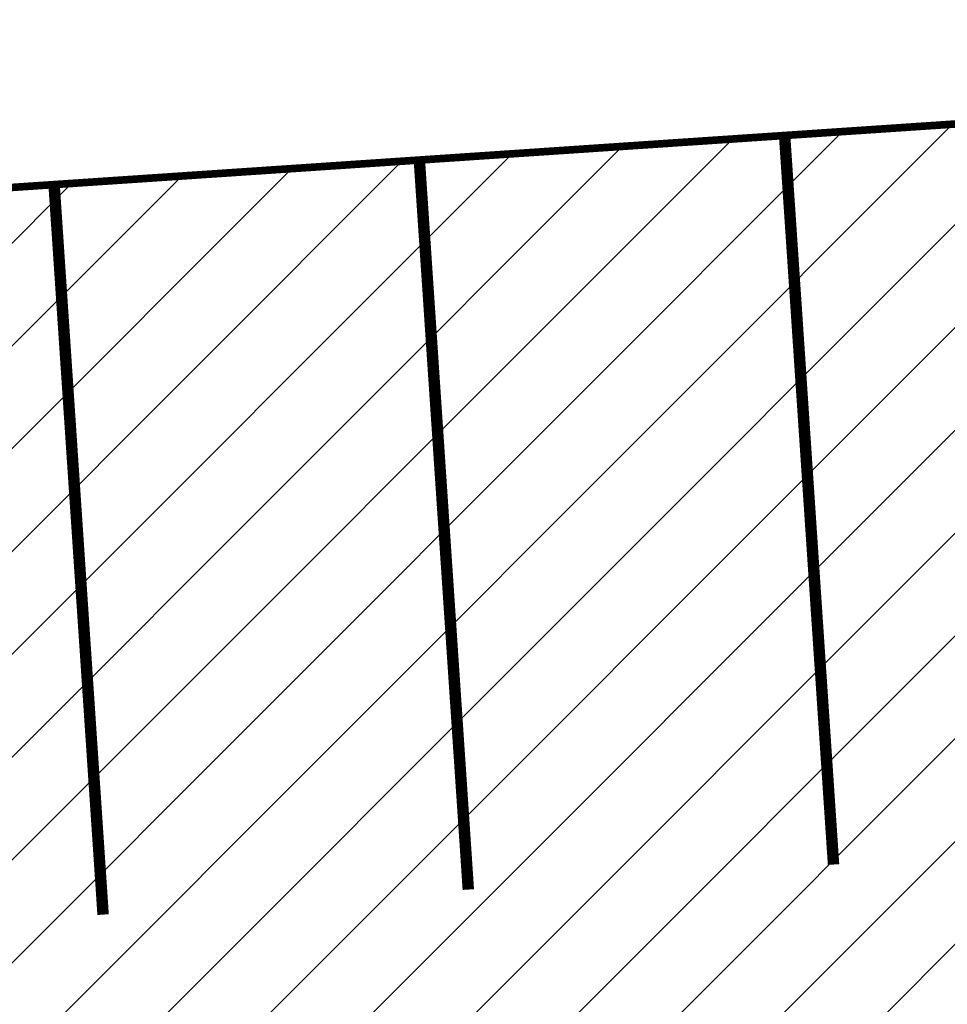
# Model space of a CAD drawing. Header units: millimetres. Extents: x 573132 to 957048, y 21042 to 318066.
# Tile 240 of 256: x 848086 to 854168, y 164074 to 170525. Entities that reach past the tile are written whole.
import ezdxf

# ---------------------------------------------------------------- set-up
doc = ezdxf.new("R2010")
doc.units = ezdxf.units.MM
doc.header["$LTSCALE"] = 2000
doc.layers.add('_NIBSC_A_parking-bays', color=7, linetype='Continuous')
doc.layers.add('_NIBSC_FM trees 3metre zone', color=210, linetype='Continuous')

msp = doc.modelspace()

# ---------------------------------------------------------------- hatches: boundary and pattern name
h = msp.add_hatch()
h.set_pattern_fill('ANSI31', color=0, scale=150)
h.set_pattern_definition([(45, (-83712.4, -15753.7), (-336.7596, 336.7596), [])])
h.paths.add_polyline_path([(863453.8, 159560.7), (862644.9, 170407.4), (814043.8, 167142.4), (814486.4, 161361.5), (812326.9, 161875.8), (812500.4, 156370.5), (814794.8, 157225.8), (815127.2, 151354.5), (845130.9, 153491.7), (844789, 158291.5), (848321, 158529.4), (848320.1, 158541.2)])
at = {"layer": '_NIBSC_FM trees 3metre zone'}
h = msp.add_hatch(dxfattribs=at)
h.set_pattern_fill('ANSI31', color=256, scale=1500)
h.set_pattern_definition([(45, (0, -300000), (-3367.596, 3367.596), [])])
h.paths.add_polyline_path([(593903.2, 232617.7), (679741.5, 243682.5), (730246.2, 249484.4), (739010, 251812.5), (755357.3, 259572.6), (798190.5, 265511.7), (811700.6, 266996.3), (863086.4, 275757), (876855.1, 143047.8), (913767.4, 142393.8), (912963.3, 130302.9), (912377.4, 121144.5), (904518.6, 98597.9), (903417.9, 94708.4), (895370.5, 63435.9), (848719, 56730), (841118.6, 53483.2), (784097.4, 45680.2), (763757.6, 42853.6), (670408.4, 24434.5), (665577.7, 34769.6), (663265.2, 39852.7), (610755, 158063.7), (608829.3, 162279.9), (603679.1, 173549.1), (597792.5, 194109.5)])
h.paths.add_polyline_path([(597181.3, 230015.5), (680104.5, 240704.4), (730805.4, 246528.9), (740047.1, 248984), (756226.7, 256664.5), (798560.4, 262534.3), (812116.9, 264024), (860432.9, 272261.3), (874145.3, 140095.4), (910565, 139450.1), (909969.7, 130498.2), (909409.7, 121745), (901656.3, 99500.9), (900521.5, 95490.8), (892963.6, 66120.8), (847902.5, 59643.5), (840311.6, 56400.8), (783687.5, 48652), (763260.4, 45813.4), (672131.7, 27832.4), (668302, 36025.9), (666001.5, 41082.8), (613490.4, 159295.9), (611558.1, 163526.3), (606501.3, 174591.3), (600750.4, 194677.7)], flags=16)

# ---------------------------------------------------------------- linework, layer by layer
at = {"color": 7, "const_width": 50}
msp.add_lwpolyline([(814043.8, 167142.4), (862644.9, 170407.4), (863453.8, 159560.7), (848320.1, 158541.2), (848677.9, 153744.4), (815127.2, 151354.5), (814794.8, 157225.8), (812500.4, 156370.5), (812326.9, 161875.8), (814486.4, 161361.5), (814043.8, 167142.4)], dxfattribs=at)
at = {"layer": '_NIBSC_A_parking-bays'}
msp.add_line((862677.6, 170435), (838027, 168747), dxfattribs=at)
at = {"layer": '_NIBSC_A_parking-bays', "const_width": 75}
for points in [[(853100, 169779.2), (853421.8, 164990)], [(850705.6, 169615.2), (851027.4, 164826)], [(848311.2, 169451.2), (848633, 164662)]]:
    msp.add_lwpolyline(points, dxfattribs=at)

doc.saveas('drawing.dxf')
